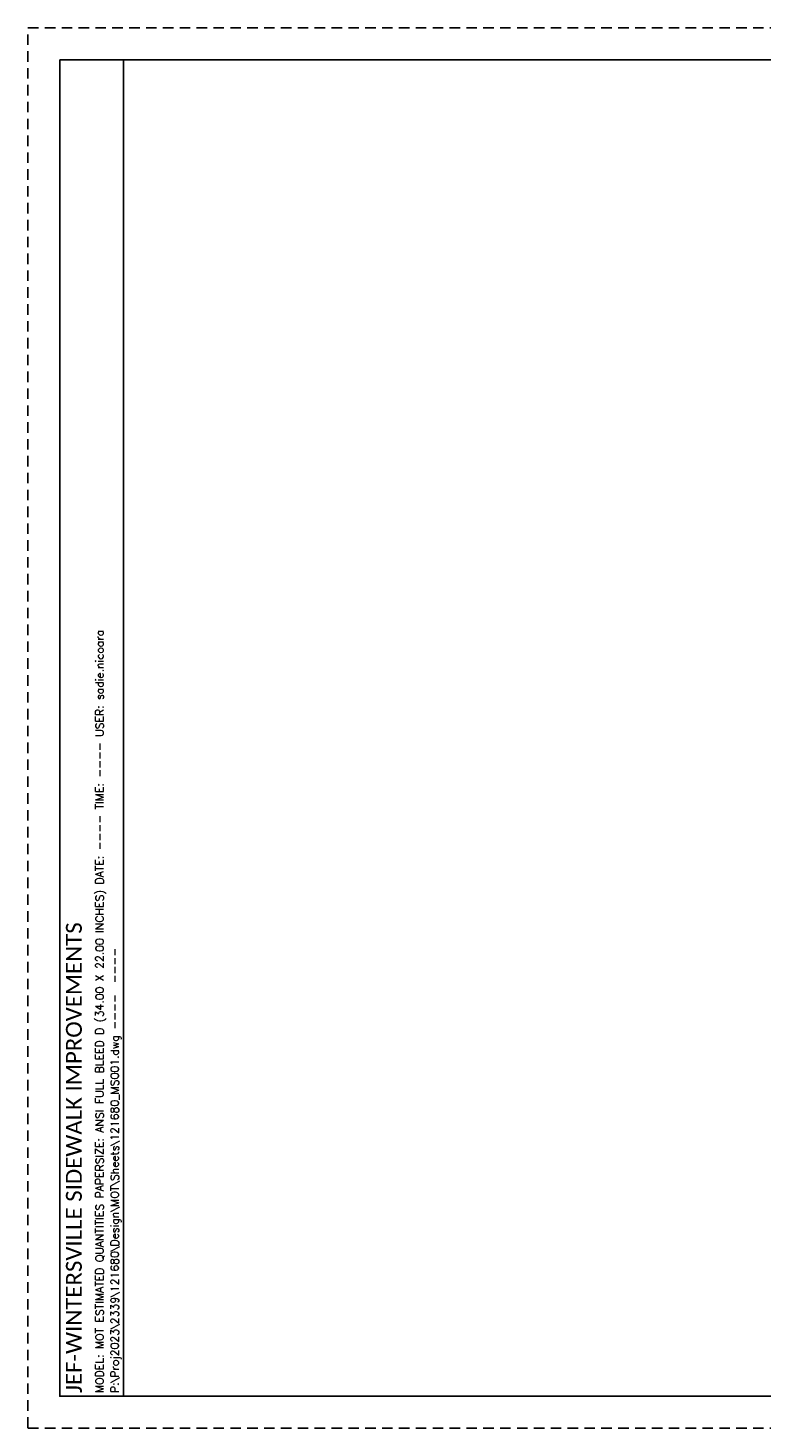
# Paper-space layout 'Layout1 (2)' of a CAD drawing. Header units: feet. Extents: x 0 to 34, y 0 to 22.
# Tile 1 of 3: x 0 to 11.5, y 0 to 22. Entities that reach past the tile are written whole.
import ezdxf
from ezdxf.enums import TextEntityAlignment as Align

# ---------------------------------------------------------------- set-up
doc = ezdxf.new("R2010")
doc.units = ezdxf.units.FT
doc.header["$MEASUREMENT"] = 0
doc.linetypes.add('OhDOT_USTN3', pattern=[0.22, 0.165, -0.055])
for name, color, linetype in [('SH_Border', 7, 'Continuous'), ('SH_Cut_Line', 7, 'OhDOT_USTN3'), ('SH_Data', 7, 'Continuous')]:
    doc.layers.add(name, color=color, linetype=linetype)
doc.styles.add('DwgStamp', font='romans.shx')
doc.styles.add('Straight Sub-Title (0.17) Font 30', font='calibri.ttf', dxfattribs={"height": 0.17})

psp = doc.layouts.new('Layout1 (2)')

# ---------------------------------------------------------------- linework, layer by layer
at = {"layer": 'SH_Border', "linetype": 'Continuous', "flags": 128}
psp.add_lwpolyline([(0.5, 21.5), (33.5, 21.5), (33.5, 0.5), (0.5, 0.5), (0.5, 21.5)], close=True, dxfattribs=at)
psp.add_lwpolyline([(1.5, 0.5), (1.5, 21.5)], dxfattribs=at)
at = {"layer": 'SH_Cut_Line', "color": 7, "linetype": 'OhDOT_USTN3', "flags": 128}
psp.add_lwpolyline([(0, 0), (34, 0), (34, 22), (0, 22), (0, 0)], close=True, dxfattribs=at)

# ---------------------------------------------------------------- texts
at = {"layer": 'SH_Data', "linetype": 'Continuous', "style": 'DwgStamp'}
for s, p in [('MODEL: MOT ESTIMATED QUANTITIES PAPERSIZE: ANSI FULL BLEED D (34.00 X 22.00 INCHES) DATE: ---- TIME: ---- USER: sadie.nicoara', (1.188, 0.55)), ('P:\\Proj2023\\2339\\121680\\Design\\MOT\\Sheets\\121680_MS001.dwg ----  ----', (1.425, 0.55))]:
    psp.add_text(s, height=0.125, rotation=90, dxfattribs=at).set_placement(p)
at = {"layer": 'SH_Data', "style": 'Straight Sub-Title (0.17) Font 30'}
psp.add_text('JEF-WINTERSVILLE SIDEWALK IMPROVEMENTS', height=0.25, rotation=90, dxfattribs=at).set_placement((0.721, 0.55), align=Align.MIDDLE_LEFT)

doc.saveas('drawing.dxf')
